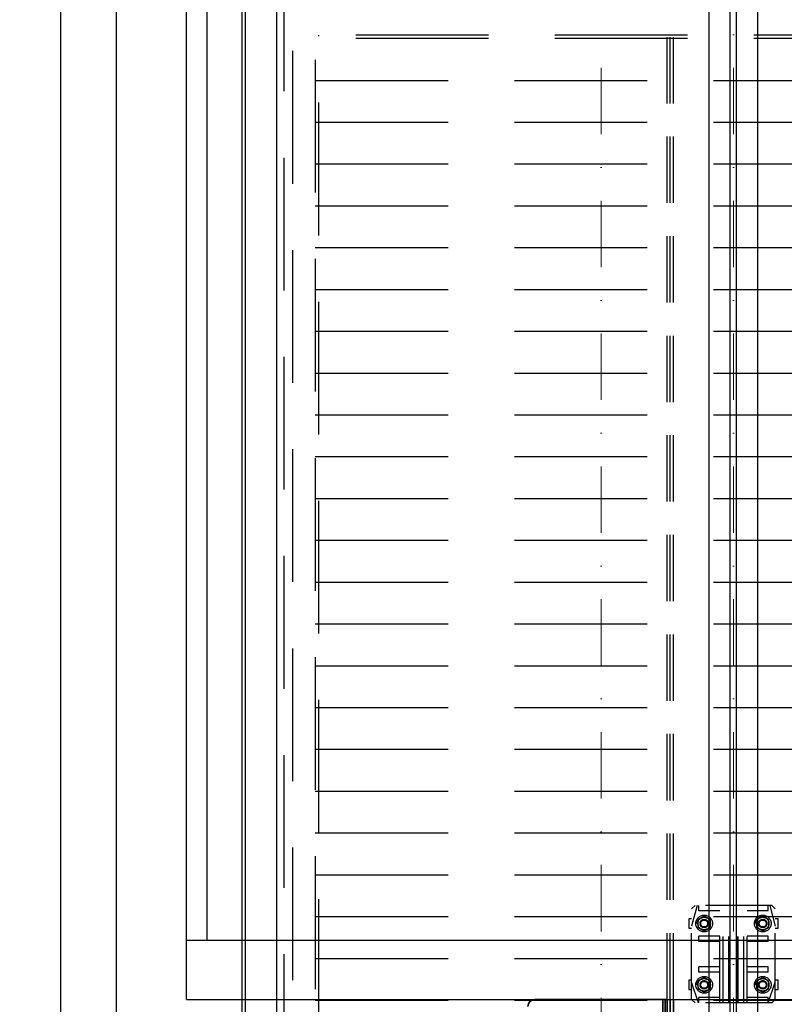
# Model space of a CAD drawing. Header units: millimetres. Extents: x 132157 to 155303, y 33763 to 45643.
# Tile 57 of 256: x 140194 to 140925, y 38688 to 39630. Entities that reach past the tile are written whole.
import ezdxf

# ---------------------------------------------------------------- set-up
doc = ezdxf.new("R2010")
doc.units = ezdxf.units.MM
doc.header["$LTSCALE"] = 20
doc.header["$PDMODE"] = 35
doc.header["$PDSIZE"] = 10
doc.linetypes.add('ČERCHOVANÁ2', pattern=[12.7, 6.35, -3.175, 0, -3.175])
doc.linetypes.add('ČÁRKOVANÁ2', pattern=[9.525, 6.35, -3.175])
for name, color, linetype in [('KABINA', 5, 'Continuous'), ('KOTY', 7, 'Continuous'), ('PROTIVÁHA', 30, 'Continuous'), ('PŘEJEZD', 7, 'ČÁRKOVANÁ2'), ('VODÍTKA', 36, 'Continuous')]:
    doc.layers.add(name, color=color, linetype=linetype)
doc.layers.add('OSY', color=1, linetype='ČERCHOVANÁ2', lineweight=9)
doc.layers.add('RÁM', color=4, linetype='Continuous', lineweight=35)
doc.styles.get("Standard").update_dxf_attribs({"font": 'arial.ttf'})
doc.dimstyles.get("Standard").update_dxf_attribs({"dimscale": 20, "dimtxt": 3, "dimasz": 3, "dimexe": 1, "dimexo": 0, "dimgap": 1.5, "dimtad": 1, "dimdsep": 46, "dimtxsty": 'Standard', "dimcen": 0, "dimdle": 1, "dimclrd": 256, "dimclre": 256, "dimclrt": 256, "dimaunit": 1, "dimadec": 0, "dimazin": 0, "dimtfac": 0.6, "dimtmove": 0, "dimatfit": 3, "dimfxl": 0, "dimtolj": 1, "dimarcsym": 0})

# ---------------------------------------------------------------- blocks, each defined once
blk = doc.blocks.new('*D524')
at = {"layer": 'Defpoints', "color": 0, "ltscale": 0.5}
for p in [(139666.5, 40025.93), (140233.17, 40025.93), (140233.17, 38359.26)]:
    blk.add_point(p, dxfattribs=at)
at = {"layer": 'KOTY', "lineweight": -2, "ltscale": 0.5}
for p, q in [((140233.17, 40025.93), (139646.5, 40025.93)), ((139666.5, 38419.26), (139666.5, 39965.93)), ((140233.17, 38359.26), (139646.5, 38359.26))]:
    blk.add_line(p, q, dxfattribs=at)
at = {"layer": 'KOTY', "ltscale": 0.5}
for points in [[(139656.5, 39965.93), (139676.5, 39965.93), (139666.5, 40025.93)], [(139656.5, 38419.26), (139676.5, 38419.26), (139666.5, 38359.26)]]:
    blk.add_solid(points, dxfattribs=at)
at = {"layer": 'KOTY', "ltscale": 0.5, "insert": (139605.87, 39192.59), "char_height": 60, "attachment_point": 5, "rotation": 90}
blk.add_mtext('\\A1;2500', dxfattribs=at)
blk = doc.blocks.new('*D527')
at = {"layer": 'Defpoints', "color": 0, "ltscale": 0.5}
for p in [(139486.5, 40475.93), (140853.17, 40475.93), (140853.17, 37142.59)]:
    blk.add_point(p, dxfattribs=at)
at = {"layer": 'KOTY', "lineweight": -2, "ltscale": 0.5}
for p, q in [((140853.17, 40475.93), (139466.5, 40475.93)), ((139486.5, 37202.59), (139486.5, 40415.93)), ((140853.17, 37142.59), (139466.5, 37142.59))]:
    blk.add_line(p, q, dxfattribs=at)
at = {"layer": 'KOTY', "ltscale": 0.5}
for points in [[(139476.5, 40415.93), (139496.5, 40415.93), (139486.5, 40475.93)], [(139476.5, 37202.59), (139496.5, 37202.59), (139486.5, 37142.59)]]:
    blk.add_solid(points, dxfattribs=at)
at = {"layer": 'KOTY', "ltscale": 0.5, "insert": (139418.54, 38809.26), "char_height": 60, "attachment_point": 5, "rotation": 90}
blk.add_mtext('\\A1;TYČ 5000', dxfattribs=at)
blk = doc.blocks.new('*D599')
at = {"layer": 'Defpoints', "color": 0, "ltscale": 0.5}
for p in [(139306.5, 40452.59), (140401.17, 40452.59), (140401.17, 37642.59)]:
    blk.add_point(p, dxfattribs=at)
at = {"layer": 'KOTY', "lineweight": -2, "ltscale": 0.5}
for p, q in [((140401.17, 40452.59), (139286.5, 40452.59)), ((139306.5, 37702.59), (139306.5, 40392.59)), ((140401.17, 37642.59), (139286.5, 37642.59))]:
    blk.add_line(p, q, dxfattribs=at)
at = {"layer": 'KOTY', "ltscale": 0.5}
for points in [[(139296.5, 40392.59), (139316.5, 40392.59), (139306.5, 40452.59)], [(139296.5, 37702.59), (139316.5, 37702.59), (139306.5, 37642.59)]]:
    blk.add_solid(points, dxfattribs=at)
at = {"layer": 'KOTY', "ltscale": 0.5, "insert": (139238.54, 39047.59), "char_height": 60, "attachment_point": 5, "rotation": 90}
blk.add_mtext('\\A1;TYČ 4215', dxfattribs=at)
blk = doc.blocks.new('*D600')
at = {"layer": 'Defpoints', "color": 0, "ltscale": 0.5}
for p in [(139126.5, 40452.59), (140405.84, 40452.59), (140179.84, 34309.26)]:
    blk.add_point(p, dxfattribs=at)
at = {"layer": 'KOTY', "lineweight": -2, "ltscale": 0.5}
for p, q in [((140405.84, 40452.59), (139106.5, 40452.59)), ((139126.5, 34369.26), (139126.5, 40392.59)), ((140179.84, 34309.26), (139106.5, 34309.26))]:
    blk.add_line(p, q, dxfattribs=at)
at = {"layer": 'KOTY', "ltscale": 0.5}
for points in [[(139116.5, 40392.59), (139136.5, 40392.59), (139126.5, 40452.59)], [(139116.5, 34369.26), (139136.5, 34369.26), (139126.5, 34309.26)]]:
    blk.add_solid(points, dxfattribs=at)
at = {"layer": 'KOTY', "ltscale": 0.5, "insert": (139058.42, 37380.93), "char_height": 60, "attachment_point": 5, "rotation": 90}
blk.add_mtext('\\A1;CELKOVÁ DÉLKA VODÍTEK PROTIVÁHY 9215', dxfattribs=at)
blk = doc.blocks.new('*D531')
at = {"layer": 'Defpoints', "color": 0, "ltscale": 0.5}
for p in [(138946.5, 40683.93), (140591.24, 40683.93), (140179.84, 34309.26)]:
    blk.add_point(p, dxfattribs=at)
at = {"layer": 'KOTY', "lineweight": -2, "ltscale": 0.5}
for p, q in [((140591.24, 40683.93), (138926.5, 40683.93)), ((138946.5, 34369.26), (138946.5, 40623.93)), ((140179.84, 34309.26), (138926.5, 34309.26))]:
    blk.add_line(p, q, dxfattribs=at)
at = {"layer": 'KOTY', "ltscale": 0.5}
for points in [[(138936.5, 40623.93), (138956.5, 40623.93), (138946.5, 40683.93)], [(138936.5, 34369.26), (138956.5, 34369.26), (138946.5, 34309.26)]]:
    blk.add_solid(points, dxfattribs=at)
at = {"layer": 'KOTY', "ltscale": 0.5, "insert": (138878.42, 37496.59), "char_height": 60, "attachment_point": 5, "rotation": 90}
blk.add_mtext('\\A1;CELKOVÁ DÉLKA VODÍTEK KLECE 9562', dxfattribs=at)

msp = doc.modelspace()

# ---------------------------------------------------------------- linework, layer by layer
at = {"layer": 'KABINA', "ltscale": 0.5}
for p, q in [((140353.1698, 38692.5921), (140353.1698, 40182.5917)), ((140373.1698, 38749.2588), (140373.1698, 40149.2584))]:
    msp.add_line(p, q, dxfattribs=at)
at = {"layer": 'KABINA', "flags": 128}
for points in [[(140353.1698, 38749.2588), (141239.8365, 38749.2588)], [(140353.1698, 38692.5921), (141239.8365, 38692.5921)]]:
    msp.add_lwpolyline(points, dxfattribs=at)
at = {"layer": 'OSY', "ltscale": 0.5}
for p, q in [((140749.8365, 34309.2588), (140749.8365, 40699.2588)), ((140876.5031, 34309.2588), (140876.5031, 40699.2588))]:
    msp.add_line(p, q, dxfattribs=at)
at = {"layer": 'PROTIVÁHA', "ltscale": 0.5}
for p, q in [((140233.1698, 34309.2588), (140233.1698, 40699.2588)), ((140286.5031, 34309.2588), (140286.5031, 40699.2588))]:
    msp.add_line(p, q, dxfattribs=at)
at = {"layer": 'PŘEJEZD', "ltscale": 0.5}
for p, q in [((140853.1698, 38457.2588), (140853.1698, 40373.2588)), ((140899.8365, 38457.2588), (140899.8365, 40373.2588)), ((140873.5031, 38457.2588), (140873.5031, 40360.5921)), ((140879.5031, 38457.2588), (140879.5031, 40360.5921)), ((140406.5031, 38692.5921), (140406.5031, 40182.5917)), ((140409.8365, 38692.5921), (140409.8365, 40182.5917)), ((140439.8365, 38692.5921), (140439.8365, 40182.5917)), ((140813.1698, 38692.5921), (140813.1698, 40182.5921)), ((140815.8365, 38692.5921), (140815.8365, 40182.5921)), ((140819.1165, 38692.5921), (140819.1165, 40182.5921)), ((140836.5031, 38779.2588), (140839.8365, 38782.5921)), ((140841.8365, 38782.5921), (140836.5031, 38762.5921)), ((140913.1698, 38782.5921), (140839.8365, 38782.5921)), ((140843.3365, 38777.2588), (140843.3365, 38782.5921)), ((140863.3365, 38689.2588), (140863.3365, 38782.5921)), ((140866.6698, 38689.2588), (140866.6698, 38782.5921)), ((140872.0031, 38689.2588), (140872.0031, 38782.5921)), ((140873.3365, 38689.2588), (140873.3365, 38782.5921)), ((140879.6698, 38689.2588), (140879.6698, 38782.5921)), ((140881.0031, 38689.2588), (140881.0031, 38782.5921)), ((140886.3365, 38689.2588), (140886.3365, 38782.5921)), ((140889.6698, 38689.2588), (140889.6698, 38782.5921)), ((140909.6698, 38777.2588), (140909.6698, 38782.5921)), ((140911.1698, 38782.5921), (140916.5031, 38762.5921)), ((140913.1698, 38782.5921), (140916.5031, 38779.2588)), ((140836.5031, 38692.5921), (140836.5031, 38779.2588)), ((140863.3365, 38777.2588), (140843.3365, 38777.2588)), ((140909.6698, 38777.2588), (140889.6698, 38777.2588)), ((140916.5031, 38692.5921), (140916.5031, 38779.2588)), ((140836.5031, 38769.5921), (140833.8365, 38769.5921)), ((140833.8365, 38769.5921), (140833.8365, 38760.9255)), ((140848.5031, 38772.187), (140842.5031, 38768.7229)), ((140842.5031, 38768.7229), (140842.5031, 38761.7947)), ((140854.5031, 38768.7229), (140848.5031, 38772.187)), ((140854.5031, 38761.7947), (140854.5031, 38768.7229)), ((140904.5031, 38772.187), (140898.5031, 38768.7229)), ((140898.5031, 38768.7229), (140898.5031, 38761.7947)), ((140910.5031, 38768.7229), (140904.5031, 38772.187)), ((140910.5031, 38761.7947), (140910.5031, 38768.7229)), ((140919.1698, 38769.5921), (140916.5031, 38769.5921)), ((140919.1698, 38760.9255), (140919.1698, 38769.5921)), ((140833.8365, 38760.9255), (140836.5031, 38760.9255)), ((140842.5031, 38761.7947), (140848.5031, 38758.3306)), ((140848.5031, 38758.3306), (140854.5031, 38761.7947)), ((140898.5031, 38761.7947), (140904.5031, 38758.3306)), ((140904.5031, 38758.3306), (140910.5031, 38761.7947)), ((140916.5031, 38760.9255), (140919.1698, 38760.9255)), ((140863.3365, 38753.2588), (140843.3365, 38753.2588)), ((140843.3365, 38747.9255), (140843.3365, 38753.2588)), ((140863.3365, 38747.9255), (140843.3365, 38747.9255)), ((140909.6698, 38753.2588), (140889.6698, 38753.2588)), ((140909.6698, 38747.9255), (140889.6698, 38747.9255)), ((140909.6698, 38747.9255), (140909.6698, 38753.2588)), ((140863.3365, 38723.9255), (140843.3365, 38723.9255)), ((140843.3365, 38718.5921), (140843.3365, 38723.9255)), ((140863.3365, 38718.5921), (140843.3365, 38718.5921)), ((140909.6698, 38723.9255), (140889.6698, 38723.9255)), ((140909.6698, 38718.5921), (140889.6698, 38718.5921)), ((140909.6698, 38718.5921), (140909.6698, 38723.9255)), ((140836.5031, 38710.9255), (140833.8365, 38710.9255)), ((140833.8365, 38710.9255), (140833.8365, 38702.2588)), ((140843.1698, 38689.2588), (140836.5031, 38709.2588)), ((140848.5031, 38713.5203), (140842.5031, 38710.0562)), ((140842.5031, 38710.0562), (140842.5031, 38703.128)), ((140854.5031, 38710.0562), (140848.5031, 38713.5203)), ((140854.5031, 38703.128), (140854.5031, 38710.0562)), ((140904.5031, 38713.5203), (140898.5031, 38710.0562)), ((140898.5031, 38710.0562), (140898.5031, 38703.128)), ((140910.5031, 38710.0562), (140904.5031, 38713.5203)), ((140909.8365, 38689.2588), (140916.5031, 38709.2588)), ((140910.5031, 38703.128), (140910.5031, 38710.0562)), ((140919.1698, 38710.9255), (140916.5031, 38710.9255)), ((140919.1698, 38702.2588), (140919.1698, 38710.9255)), ((140833.8365, 38702.2588), (140836.5031, 38702.2588)), ((140842.5031, 38703.128), (140848.5031, 38699.6639)), ((140848.5031, 38699.6639), (140854.5031, 38703.128)), ((140898.5031, 38703.128), (140904.5031, 38699.6639)), ((140904.5031, 38699.6639), (140910.5031, 38703.128)), ((140916.5031, 38702.2588), (140919.1698, 38702.2588)), ((140839.8365, 38689.2588), (140836.5031, 38692.5921)), ((140913.1698, 38689.2588), (140839.8365, 38689.2588)), ((140863.3365, 38694.5921), (140843.3365, 38694.5921)), ((140843.3365, 38689.2588), (140843.3365, 38694.5921)), ((140909.6698, 38694.5921), (140889.6698, 38694.5921)), ((140909.6698, 38689.2588), (140909.6698, 38694.5921)), ((140916.5031, 38692.5921), (140913.1698, 38689.2588))]:
    msp.add_line(p, q, dxfattribs=at)
at = {"layer": 'PŘEJEZD'}
for p, q in [((140446.5031, 39878.9235), (140446.5031, 38225.2588)), ((140454.8385, 39790.5154), (140454.8385, 38276.2395)), ((140476.5031, 39782.095), (140476.5031, 38278.5921)), ((141023.1698, 39615.2588), (140476.5031, 39615.2588)), ((141023.1698, 39611.9255), (140476.5031, 39611.9255)), ((140479.8365, 38280.5921), (140479.8365, 39615.2588)), ((140476.5031, 39571.9255), (141023.1698, 39571.9255)), ((140476.5031, 39531.9255), (141023.1698, 39531.9255)), ((140476.5031, 39491.9255), (141023.1698, 39491.9255)), ((140476.5031, 39451.9255), (141023.1698, 39451.9255)), ((140476.5031, 39411.9255), (141023.1698, 39411.9255)), ((140476.5031, 39371.9255), (141023.1698, 39371.9255)), ((140476.5031, 39331.9255), (141023.1698, 39331.9255)), ((140476.5031, 39291.9255), (141023.1698, 39291.9255)), ((140476.5031, 39251.9255), (141023.1698, 39251.9255)), ((140476.5031, 39211.9255), (141023.1698, 39211.9255)), ((140476.5031, 39171.9255), (141023.1698, 39171.9255)), ((140476.5031, 39131.9255), (141023.1698, 39131.9255)), ((140476.5031, 39091.9255), (141023.1698, 39091.9255)), ((140476.5031, 39051.9255), (141023.1698, 39051.9255)), ((140476.5031, 39011.9255), (141023.1698, 39011.9255)), ((140476.5031, 38971.9255), (141023.1698, 38971.9255)), ((140476.5031, 38931.9255), (141023.1698, 38931.9255)), ((140476.5031, 38891.9255), (141023.1698, 38891.9255)), ((140476.5031, 38851.9255), (141023.1698, 38851.9255)), ((140476.5031, 38811.9255), (141023.1698, 38811.9255)), ((140476.5031, 38771.9255), (141023.1698, 38771.9255)), ((140476.5031, 38731.9255), (141023.1698, 38731.9255)), ((140476.5031, 38691.9255), (141023.1698, 38691.9255))]:
    msp.add_line(p, q, dxfattribs=at)
at = {"layer": 'PŘEJEZD', "ltscale": 0.5}
for centre, radius in [((140848.5031, 38765.2588), 8), ((140904.5031, 38765.2588), 8), ((140848.5031, 38765.2588), 6), ((140848.5031, 38765.2588), 4), ((140848.5031, 38765.2588), 3.3333), ((140904.5031, 38765.2588), 6), ((140904.5031, 38765.2588), 4), ((140904.5031, 38765.2588), 3.3333), ((140848.5031, 38706.5921), 8), ((140848.5031, 38706.5921), 6), ((140848.5031, 38706.5921), 4), ((140848.5031, 38706.5921), 3.3333), ((140904.5031, 38706.5921), 8), ((140904.5031, 38706.5921), 6), ((140904.5031, 38706.5921), 4), ((140904.5031, 38706.5921), 3.3333)]:
    msp.add_circle(centre, radius, dxfattribs=at)
for centre in [(140848.5031, 38765.2588), (140904.5031, 38765.2588), (140848.5031, 38706.5921), (140904.5031, 38706.5921)]:
    msp.add_arc(centre, 6.9282, 150, 180, dxfattribs=at)
at = {"layer": 'RÁM', "ltscale": 0.5}
for p, q in [((140686.5031, 38692.5921), (140811.1698, 38692.5921)), ((140808.8698, 38512.5921), (140808.8698, 38692.5921)), ((140811.1698, 38692.5921), (140813.1698, 38692.5921)), ((140811.1698, 38512.5921), (140811.1698, 38692.5921)), ((140813.1698, 38512.5921), (140813.1698, 38692.5921)), ((140815.8365, 38512.5921), (140815.8365, 38692.5921)), ((140819.1165, 38512.5921), (140819.1165, 38692.5921))]:
    msp.add_line(p, q, dxfattribs=at)
msp.add_arc((140686.5031, 38685.9255), 6.6667, 90, 180, dxfattribs=at)
at = {"layer": 'VODÍTKA', "ltscale": 0.5}
for p, q in [((140406.5031, 34309.2588), (140406.5031, 40699.2588)), ((140409.8365, 34309.2588), (140409.8365, 40699.2588)), ((140439.8365, 34309.2588), (140439.8365, 40699.2588)), ((140853.1698, 34309.2588), (140853.1698, 40699.2588)), ((140873.5031, 34309.2588), (140873.5031, 40699.2588)), ((140879.5031, 34309.2588), (140879.5031, 40699.2588)), ((140899.8365, 34309.2588), (140899.8365, 40699.2588))]:
    msp.add_line(p, q, dxfattribs=at)

# ---------------------------------------------------------------- dimensions: what is measured, and where the dimension line sits
at = {"layer": 'KOTY', "ltscale": 0.5}
for base, p1, p2, text, picture, middle in [((138946.5031, 40683.9255), (140179.8365, 34309.2588), (140591.2367, 40683.9255), 'CELKOVÁ DÉLKA VODÍTEK KLECE <>', '*D531', (138878.4199, 37496.5921)), ((139486.5031, 40475.9255), (140853.1698, 37142.5921), (140853.1698, 40475.9255), 'TYČ <>', '*D527', (139418.5427, 38809.2588)), ((139126.5031, 40452.5921), (140179.8365, 34309.2588), (140405.8365, 40452.5921), 'CELKOVÁ DÉLKA VODÍTEK PROTIVÁHY <>', '*D600', (139058.4199, 37380.9255)), ((139306.5031, 40452.5921), (140401.1698, 37642.5921), (140401.1698, 40452.5921), 'TYČ <>', '*D599', (139238.5427, 39047.5921))]:
    dim = msp.add_linear_dim(base=base, p1=p1, p2=p2, angle=90, text=text, dimstyle='Standard', override={"dimlfac": 1.5}, dxfattribs=at)
    dim.commit()
    dim.dimension.update_dxf_attribs({"geometry": picture, "text_midpoint": middle})
dim = msp.add_linear_dim(base=(139666.5031, 40025.9255), p1=(140233.1698, 38359.2588), p2=(140233.1698, 40025.9255), angle=90, dimstyle='Standard', override={"dimlfac": 1.5}, dxfattribs=at)
dim.commit()
dim.dimension.update_dxf_attribs({"geometry": '*D524', "text_midpoint": (139605.8688, 39192.5921)})

doc.saveas('drawing.dxf')
